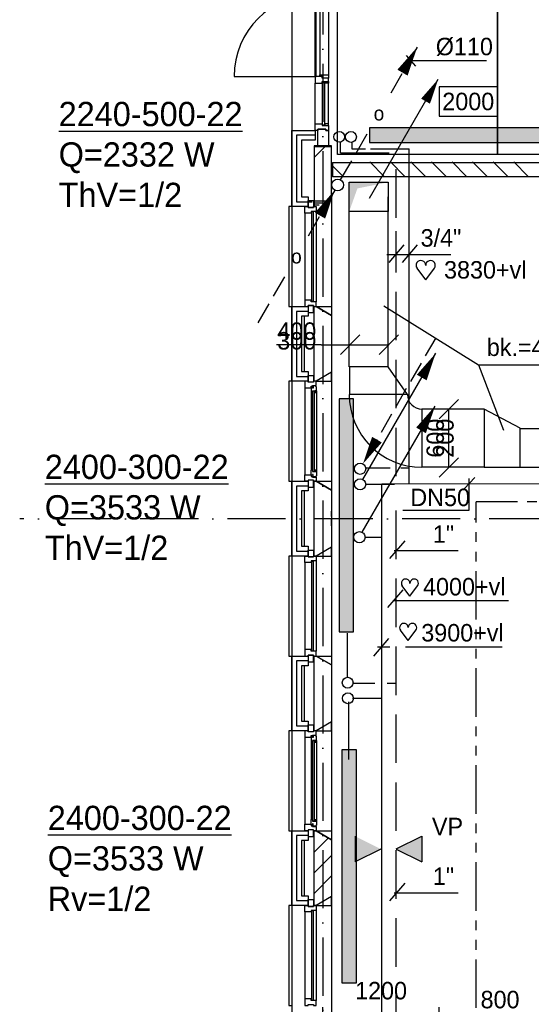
# Model space of a CAD drawing. Extents: x 25315 to 170951, y 867852 to 951952.
# Tile 61 of 119: x 114897 to 120174, y 900625 to 910768. Entities that reach past the tile are written whole.
import ezdxf
from ezdxf.enums import TextEntityAlignment as Align

# ---------------------------------------------------------------- set-up
doc = ezdxf.new("R2010")
doc.units = 0
doc.header["$LTSCALE"] = 100
for name, pattern in [('2322107', [2000, 1000, 1000]), ('2322108', [7, 5, -2]), ('2322110', [10, 5, -1, 1, -1, 1, -1]), ('CENTER4', [5, 3.125, -0.625, 0.625, -0.625]), ('DASHDOT', [9, 6, -1.5, 0, -1.5]), ('HIDDEN4', [0.9375, 0.625, -0.3125]), ('LURETOUR', [6, 4, -2])]:
    doc.linetypes.add(name, pattern=pattern)
doc.layers.get('0').update_dxf_attribs({"linetype": 'CONTINUOUS'})
doc.layers.get('DEFPOINTS').update_dxf_attribs({"linetype": 'CONTINUOUS'})
for name, color, linetype in [('AL$7----_STRAMIEN', 1, 'DASHDOT'), ('BL$4----', 7, 'CONTINUOUS'), ('BOUW', 8, 'CONTINUOUS'), ('WI561---', 1, 'CONTINUOUS'), ('WL5233--', 4, 'CONTINUOUS'), ('WL531---', 4, 'CONTINUOUS'), ('WL532---', 4, 'CONTINUOUS'), ('WL561---', 4, 'CONTINUOUS'), ('WL561---_AANVOER', 4, 'CONTINUOUS'), ('WL561---_RETOUR', 4, 'CONTINUOUS'), ('WL570---', 3, 'CONTINUOUS'), ('WL570---_HARTLIJN', 7, 'CONTINUOUS'), ('WL570---_RETOUR', 3, 'CONTINUOUS'), ('WL570---_TOEVOER', 3, 'CONTINUOUS'), ('WM570---', 1, 'CONTINUOUS')]:
    doc.layers.add(name, color=color, linetype=linetype)
doc.styles.add('BURO-018', font='BUROFONT.shx', dxfattribs={"height": 180})
doc.styles.add('BURO-025', font='BUROFONT.shx', dxfattribs={"height": 250})
doc.dimstyles.new('CEES', dxfattribs={"dimscale": 100, "dimtxt": 3, "dimasz": 3, "dimexe": 1, "dimexo": 1, "dimgap": 1.5, "dimtad": 0, "dimdec": 0, "dimzin": 0, "dimtxsty": 'BURO-018', "dimcen": -3, "dimdle": 1.25, "dimclrd": 1, "dimclre": 1, "dimclrt": 1, "dimazin": 3, "dimtfac": 0.75, "dimtdec": 0, "dimtofl": 0, "dimtmove": 0, "dimatfit": 3, "dimtvp": 1.5, "dimtolj": 1, "dimtzin": 0})

# ---------------------------------------------------------------- blocks, each defined once
blk = doc.blocks.new('2322401')
at = {"color": 0, "linetype": 'CONTINUOUS'}
for p, q in [((-0.5, 0.5, 1), (-0.5, 0.5)), ((-0.5, 0.5, 1), (-0.5, -0.5, 1)), ((0.5, 0.5, 1), (-0.5, 0.5, 1)), ((0.5, 0.5), (-0.5, 0.5)), ((-0.5, 0.5), (-0.5, -0.5)), ((0.5, 0.5, 1), (0.5, 0.5)), ((0.5, -0.5, 1), (0.5, 0.5, 1)), ((0.5, -0.5), (0.5, 0.5)), ((-0.5, -0.5, 1), (-0.5, -0.5)), ((-0.5, -0.5, 1), (0.5, -0.5, 1)), ((-0.5, -0.5), (0.5, -0.5)), ((0.5, -0.5, 1), (0.5, -0.5))]:
    blk.add_line(p, q, dxfattribs=at)
blk = doc.blocks.new('LDV1123')
at = {"color": 0, "linetype": 'CONTINUOUS'}
for p, q in [((6.75, 11.691), (5.812, 10.068)), ((5.437, 9.418), (4.5, 7.794)), ((1.562, 2.706), (2.5, 4.33)), ((0.25, 0.433), (1.187, 2.057))]:
    blk.add_line(p, q, dxfattribs=at)
blk.add_lwpolyline([(6.75, 11.691, 0, 1, 0), (5.5, 9.526, 1, 1, 0)], format="xyseb", dxfattribs=at)
blk.add_circle((0, 0), 0.5, dxfattribs=at)
at = {"color": 0, "linetype": 'CONTINUOUS', "style": 'BURO-018'}
blk.add_attdef('LD_TEXT1', text='', height=1.8, dxfattribs=at).set_placement((3.5, 6.062), align=Align.MIDDLE)
blk = doc.blocks.new('LDV4123')
at = {"color": 0, "linetype": 'CONTINUOUS'}
for p, q in [((-0.25, -0.433), (-1.187, -2.057)), ((-1.562, -2.706), (-2.5, -4.33)), ((-5.437, -9.418), (-4.5, -7.794)), ((-6.75, -11.691), (-5.812, -10.068))]:
    blk.add_line(p, q, dxfattribs=at)
blk.add_lwpolyline([(-0.25, -0.433, 0, 1, 0), (-1.5, -2.598, 1, 1, 0)], format="xyseb", dxfattribs=at)
blk.add_circle((0, 0), 0.5, dxfattribs=at)
at = {"color": 0, "linetype": 'CONTINUOUS', "style": 'BURO-018'}
blk.add_attdef('LD_TEXT1', text='', height=1.8, dxfattribs=at).set_placement((-3.5, -6.062), align=Align.MIDDLE)
blk = doc.blocks.new('LDV1107')
at = {"color": 0, "linetype": 'CONTINUOUS'}
blk.add_line((0.25, 0.433), (6.75, 11.691), dxfattribs=at)
blk.add_lwpolyline([(6.75, 11.691, 0, 1, 0), (5.5, 9.526, 1, 1, 0)], format="xyseb", dxfattribs=at)
blk.add_circle((0, 0), 0.5, dxfattribs=at)
blk = doc.blocks.new('LDV3108')
at = {"color": 0, "linetype": 'CONTINUOUS'}
for p, q in [((6.75, 11.691), (5.813, 10.068)), ((5.438, 9.418), (4.5, 7.794)), ((4.125, 7.145), (3.188, 5.521)), ((2.813, 4.871), (1.875, 3.248)), ((1.5, 2.598), (0.563, 0.974))]:
    blk.add_line(p, q, dxfattribs=at)
blk.add_lwpolyline([(0.25, 0.433, 0, 1, 0), (1.5, 2.598, 1, 1, 0)], format="xyseb", dxfattribs=at)
blk.add_circle((0, 0), 0.5, dxfattribs=at)
blk = doc.blocks.new('LU-PIJL1')
at = {"color": 0, "linetype": 'CONTINUOUS'}
blk.add_line((0, 0), (10.12, 17.54), dxfattribs=at)
blk.add_lwpolyline([(10.12, 17.54, 0, 1.5, 0), (8.25, 14.29, 1.5, 1.5, 0)], format="xyseb", dxfattribs=at)
blk = doc.blocks.new('LU-2-KIZ')
at = {"color": 0, "linetype": 'CONTINUOUS'}
for p, q in [((-0.5, 0.5), (0.5, 0.5)), ((-0.5, -0.5), (-0.5, 0.5)), ((0.5, 0.5), (0.5, -0.5)), ((0.5, -0.5), (-0.5, -0.5))]:
    blk.add_line(p, q, dxfattribs=at)
for points in [[(-0.5, 0.5), (-0.289, 0.289), (0.5, 0.5)], [(-0.5, 0.5), (-0.289, 0.289), (-0.5, -0.5)]]:
    blk.add_solid(points, dxfattribs=at)
blk = doc.blocks.new('LU-2D-K-190')
at = {"color": 0, "linetype": 'CONTINUOUS'}
for p, q in [((-0.5, 200), (0.5, 200)), ((-0.5, -200), (0.5, -200))]:
    blk.add_line(p, q, dxfattribs=at)
blk = doc.blocks.new('*D178')
at = {"color": 1, "linetype": 'BYBLOCK'}
for p, q in [((118024, 594365), (118024, 594721)), ((119224, 594365), (119224, 594721)), ((118924, 594621), (118324, 594621))]:
    blk.add_line(p, q, dxfattribs=at)
for points in [[(118324, 594671), (118324, 594571), (118024, 594621)], [(118924, 594671), (118924, 594571), (119224, 594621)]]:
    blk.add_solid(points, dxfattribs=at)
at = {"layer": 'DEFPOINTS', "color": 0, "linetype": 'BYBLOCK'}
for p in [(118024, 594621), (118024, 594265), (119224, 594265)]:
    blk.add_point(p, dxfattribs=at)
at = {"color": 1, "linetype": 'BYBLOCK', "insert": (118624, 594891), "char_height": 180, "attachment_point": 5, "style": 'BURO-018'}
blk.add_mtext('\\A1;1200', dxfattribs=at)
blk = doc.blocks.new('LU-ORND')
at = {"color": 0, "linetype": 'CONTINUOUS'}
for p, q in [((-3, 1.5), (-3, -1.5)), ((3, 1.5), (-3, 1.5)), ((3, -1.5), (3, 1.5)), ((-3, -1.5), (3, -1.5))]:
    blk.add_line(p, q, dxfattribs=at)
blk = doc.blocks.new('CVRINFO2')
at = {"color": 0, "linetype": 'CONTINUOUS', "style": 'BURO-025'}
for tag, p in [('CV_TEXT125', (0, 0)), ('CV_TEXT225', (0, -4.17)), ('CV_TEXT325', (0, -8.33)), ('CV_TEXT425', (0, -12.5))]:
    blk.add_attdef(tag, p, '', height=2.5, dxfattribs=at)
blk = doc.blocks.new('CVHATCH1')
at = {"color": 0, "linetype": 'CONTINUOUS'}
blk.add_solid([(-0.5, -0.5), (0.5, -0.5), (-0.5, 0.5), (0.5, 0.5)], dxfattribs=at)
blk = doc.blocks.new('LU-2D-K-258')
at = {"color": 0, "linetype": 'CONTINUOUS'}
for p, q in [((-0.5, 300), (0.5, 300)), ((-0.5, -300), (0.5, -300))]:
    blk.add_line(p, q, dxfattribs=at)
blk = doc.blocks.new('LU-2D-B--1-2585A')
at = {"color": 0, "linetype": 'CONTINUOUS'}
for p, q in [((-450, -300), (-450, 300)), ((-300, -450), (300, -450))]:
    blk.add_line(p, q, dxfattribs=at)
for radius in [750, 150]:
    blk.add_arc((-450, -450), radius, 0, 90, dxfattribs=at)
blk = doc.blocks.new('*U218', base_point=(119323, 134888))
at = {"layer": 'WM570---', "linetype": 'CONTINUOUS'}
for p, q in [((119422, 135287), (119223, 135088)), ((119323, 134588), (119323, 135188)), ((119422, 134687), (119223, 134488))]:
    blk.add_line(p, q, dxfattribs=at)
at = {"layer": 'WM570---', "linetype": 'CONTINUOUS', "style": 'BURO-018'}
for s, p in [('600', (119273, 134888)), ('200', (119373, 134888))]:
    blk.add_text(s, height=180, rotation=90, dxfattribs=at).set_placement(p, align=Align.CENTER)
blk = doc.blocks.new('*U219', base_point=(118296, 136521))
at = {"color": 0, "linetype": 'CONTINUOUS'}
for p, q in [((118196, 136421), (118396, 136621)), ((118596, 136421), (118796, 136621)), ((117996, 136521), (117536, 136521)), ((117996, 136521), (118296, 136521)), ((118296, 136521), (118696, 136521))]:
    blk.add_line(p, q, dxfattribs=at)
at = {"layer": 'WM570---', "linetype": 'CONTINUOUS', "style": 'BURO-018'}
for s, p in [('400', (117946, 136571)), ('300', (117946, 136471))]:
    blk.add_text(s, height=180, dxfattribs=at).set_placement(p, align=Align.RIGHT)
blk = doc.blocks.new('HART')
at = {"color": 1}
for q in [(-39.7, 52.4), (39.7, 52.4)]:
    blk.add_line((0, 0), q, dxfattribs=at)
for centre, start, end in [((-22.1, 65.7), 0, 217.1867), ((22.1, 65.7), 322.8133, 180)]:
    blk.add_arc(centre, 22.1, start, end, dxfattribs=at)

msp = doc.modelspace()

# ---------------------------------------------------------------- hatches: boundary and pattern name
at = {"layer": 'WL570---'}
h = msp.add_hatch(color=1, dxfattribs=at)
h.paths.add_polyline_path([(118356.2, 902355.4), (118621, 902224.6), (118356.2, 902224.6)])
h.paths.add_polyline_path([(118356.2, 902224.6), (118621, 902224.6), (118621, 902222), (118356.2, 902091.2)])
h = msp.add_hatch(color=1, dxfattribs=at)
h.paths.add_polyline_path([(119045.2, 902355.4), (118780.4, 902224.6), (119045.2, 902224.6)])
h.paths.add_polyline_path([(119045.2, 902224.6), (118780.4, 902224.6), (118780.4, 902222), (119045.2, 902091.2)])

# ---------------------------------------------------------------- linework, layer by layer
at = {"layer": 'AL$7----_STRAMIEN', "color": 1}
for p, q in [((118023.6, 949018.6), (118023.6, 877276.5)), ((118023.6, 949018.6), (118023.6, 877276.5)), ((123040.8, 905627.5), (114897.1, 905627.5))]:
    msp.add_line(p, q, dxfattribs=at)
at = {"layer": 'BL$4----', "color": 1, "linetype": 'HIDDEN4'}
msp.add_line((118112.4, 905554.8), (118112.4, 905704.1), dxfattribs=at)
at = {"layer": 'BOUW'}
for p, q in [((117703.6, 912737.5), (117703.6, 880107.7)), ((118173.6, 909377.5), (118173.6, 912677.5)), ((119823.6, 912677.5), (119823.6, 909377.5)), ((117943.6, 910182.4), (117943.6, 911872.9)), ((118082.6, 911855.9), (118082.6, 910199.4)), ((117953.6, 910182.4), (117953.6, 911027.6)), ((117993.6, 911027.6), (117993.6, 910182.4)), ((117108.3, 910182.4), (117955.7, 910182.4)), ((117943.6, 910182.4), (117943.6, 910115.4)), ((117973.1, 910182.4), (117943.6, 910182.4)), ((117993.6, 910182.4), (117953.6, 910182.4)), ((118015.6, 910182.4), (117973.1, 910182.4)), ((117993.6, 910199.4), (118082.6, 910199.4)), ((117993.6, 910182.4), (117993.6, 910199.4)), ((118015.6, 910165.4), (118015.6, 910182.4)), ((118015.6, 910165.4), (118015.6, 910182.4)), ((118082.6, 910165.4), (118015.6, 910165.4)), ((118044.6, 910165.4), (118015.6, 910165.4)), ((118082.6, 910165.4), (118044.6, 910165.4)), ((118082.6, 910199.4), (118082.6, 910165.4)), ((118082.6, 910132.4), (118082.6, 910165.4)), ((117943.6, 910115.4), (118015.6, 910115.4)), ((117943.6, 909694.7), (117943.6, 910115.4)), ((118015.6, 910132.4), (118082.6, 910132.4)), ((118015.6, 910115.4), (118015.6, 910132.4)), ((118015.6, 910132.4), (118044.6, 910132.4)), ((118015.6, 910115.4), (118015.6, 910132.4)), ((118019.6, 910115.4), (118015.6, 910115.4)), ((118019.6, 910128.4), (118019.6, 910115.4)), ((118040.6, 910128.4), (118019.6, 910128.4)), ((118019.6, 909681.7), (118019.6, 910128.4)), ((118019.6, 910128.4), (118040.6, 910128.4)), ((118040.6, 910115.4), (118040.6, 910128.4)), ((118040.6, 910128.4), (118040.6, 909681.7)), ((118044.6, 910115.4), (118040.6, 910115.4)), ((118044.6, 910115.4), (118044.6, 910132.4)), ((118044.6, 910132.4), (118082.6, 910132.4)), ((118044.6, 910132.4), (118044.6, 910115.4)), ((118082.6, 910115.4), (118044.6, 910115.4)), ((118082.6, 910132.4), (118082.6, 910115.4)), ((118082.6, 909694.7), (118082.6, 910115.4)), ((117943.6, 909694.7), (118015.6, 909694.7)), ((117943.6, 909627.7), (117943.6, 909694.7)), ((117973.1, 909641.7), (117973.1, 909627.7)), ((118053.1, 909641.7), (117973.1, 909641.7)), ((117973.1, 909641.6), (118053.1, 909641.6)), ((117973.1, 909467.7), (117973.1, 909641.6)), ((118015.6, 909694.7), (118015.6, 909677.7)), ((118015.6, 909694.7), (118015.6, 909677.7)), ((118019.6, 909694.7), (118015.6, 909694.7)), ((118015.6, 909677.7), (118082.6, 909677.7)), ((118015.6, 909677.7), (118044.6, 909677.7)), ((118019.6, 909681.7), (118019.6, 909694.7)), ((118040.6, 909681.7), (118019.6, 909681.7)), ((118040.6, 909681.7), (118019.6, 909681.7)), ((118040.6, 909694.7), (118040.6, 909681.7)), ((118044.6, 909694.7), (118040.6, 909694.7)), ((118044.6, 909694.7), (118044.6, 909677.7)), ((118082.6, 909694.7), (118044.6, 909694.7)), ((118044.6, 909677.7), (118044.6, 909694.7)), ((118044.6, 909677.7), (118082.6, 909677.7)), ((118053.1, 909627.7), (118053.1, 909641.7)), ((118053.1, 909641.6), (118053.1, 909627.6)), ((118082.6, 909677.7), (118082.6, 909694.7)), ((118082.6, 909677.7), (118082.6, 909627.7)), ((117703.6, 908842.7), (117703.6, 909627.7)), ((117703.6, 909627.7), (117943.6, 909627.7)), ((117753.6, 909577.7), (117753.6, 908892.7)), ((117753.6, 909577.7), (117753.6, 908892.7)), ((117753.6, 909577.7), (117753.6, 908892.7)), ((117753.6, 909577.7), (117753.6, 908892.7)), ((117913.6, 909577.7), (117753.6, 909577.7)), ((117913.6, 909577.7), (117753.6, 909577.7)), ((117943.6, 909577.7), (117753.6, 909577.7)), ((117943.6, 909577.7), (117753.6, 909577.7)), ((117973.1, 909627.7), (117943.6, 909627.7)), ((117943.6, 909627.7), (117943.6, 909527.7)), ((118082.6, 909627.7), (118053.1, 909627.7)), ((118053.1, 909627.6), (118082.6, 909627.6)), ((118082.6, 909627.6), (118082.6, 909467.7)), ((117803.6, 909527.7), (117803.6, 908942.7)), ((117943.6, 909527.7), (117803.6, 909527.7)), ((117933.6, 909467.7), (117933.6, 908842.7)), ((118113.6, 909467.7), (117933.6, 909467.7)), ((117933.6, 909347.5), (118053.8, 909467.7)), ((117933.6, 909460.6), (118113.6, 909460.6)), ((118082.6, 909467.7), (117973.1, 909467.7)), ((118113.6, 908935.1), (118113.6, 909467.7)), ((119823.6, 909377.5), (118173.6, 909377.5)), ((118113.6, 909272.5), (118233.4, 909152.7)), ((118124.1, 909297.5), (118124.1, 909147.5)), ((118124.1, 909147.5), (118124.1, 909297.5)), ((118124.1, 909297.5), (123816.5, 909297.1)), ((118507.7, 909302.7), (118657.7, 909152.7)), ((118719.8, 909302.7), (118869.8, 909152.7)), ((118931.9, 909302.7), (119081.9, 909152.7)), ((119144.1, 909302.7), (119294.1, 909152.7)), ((119356.2, 909302.7), (119506.2, 909152.7)), ((119568.3, 909302.7), (119718.3, 909152.7)), ((119780.5, 909302.7), (119930.5, 909152.7)), ((119992.6, 909302.7), (120142.6, 909152.7)), ((123816.5, 909147.5), (118124.1, 909147.5)), ((117803.6, 908942.7), (117872.6, 908942.7)), ((117872.6, 908942.7), (117872.6, 908842.7)), ((117872.6, 908842.7), (117703.6, 908842.7)), ((117753.6, 908892.7), (117913.6, 908892.7)), ((117753.6, 908892.7), (117872.6, 908892.7)), ((117753.6, 908892.7), (117872.6, 908892.7)), ((117753.6, 908892.7), (117872.6, 908892.7)), ((117933.6, 908900.6), (118053.9, 908900.6)), ((117933.6, 908880.6), (118019.3, 908880.6)), ((117933.6, 908860.6), (117984.6, 908860.6)), ((117933.6, 908842.7), (117953.6, 908842.7)), ((117703.6, 907812.7), (117872.6, 907812.7)), ((117703.6, 907042.7), (117703.6, 907812.7)), ((117753.6, 907762.7), (117753.6, 907092.7)), ((117872.6, 907762.7), (117753.6, 907762.7)), ((117872.6, 907812.7), (117872.6, 907712.7)), ((117933.6, 907042.7), (117933.6, 907812.7)), ((117933.6, 907812.7), (117953.6, 907812.7)), ((117953.6, 907812.7), (118113.6, 907720.3)), ((118113.6, 907720.3), (118113.6, 907135.1)), ((117803.6, 907712.7), (117803.6, 907142.7)), ((117872.6, 907712.7), (117803.6, 907712.7)), ((117833.6, 907142.7), (117833.6, 907712.7)), ((117933.6, 907142.7), (117933.6, 907712.7)), ((117803.6, 907142.7), (117872.6, 907142.7)), ((117872.6, 907142.7), (117872.6, 907042.7)), ((118113.6, 907135.1), (117953.6, 907042.7)), ((117872.6, 907042.7), (117703.6, 907042.7)), ((117753.6, 907092.7), (117872.6, 907092.7)), ((117953.6, 907042.7), (117933.6, 907042.7)), ((118113.6, 906999.2), (118113.6, 906413.9)), ((117703.6, 905242.7), (117703.6, 906012.7)), ((117703.6, 906012.7), (117872.6, 906012.7)), ((117872.6, 906012.7), (117872.6, 905912.7)), ((117933.6, 905242.7), (117933.6, 906012.7)), ((117933.6, 906012.7), (117953.6, 906012.7)), ((117953.6, 906012.7), (118113.6, 905920.3)), ((117753.6, 905962.7), (117753.6, 905292.7)), ((117753.6, 905962.7), (117753.6, 905292.7)), ((117872.6, 905962.7), (117753.6, 905962.7)), ((117872.6, 905962.7), (117753.6, 905962.7)), ((117803.6, 905912.7), (117803.6, 905342.7)), ((117872.6, 905912.7), (117803.6, 905912.7)), ((117833.6, 905342.7), (117833.6, 905912.7)), ((117933.6, 905342.7), (117933.6, 905912.7)), ((118113.6, 905920.3), (118113.6, 905335.1)), ((118113.6, 905920.3), (118113.6, 905335.1)), ((117753.6, 905292.7), (117872.6, 905292.7)), ((117753.6, 905292.7), (117872.6, 905292.7)), ((117803.6, 905342.7), (117872.6, 905342.7)), ((117872.6, 905342.7), (117872.6, 905242.7)), ((118113.6, 905335.1), (117953.6, 905242.7)), ((117872.6, 905242.7), (117703.6, 905242.7)), ((117953.6, 905242.7), (117933.6, 905242.7)), ((117703.6, 904212.7), (117872.6, 904212.7)), ((117703.6, 903442.7), (117703.6, 904212.7)), ((117872.6, 904212.7), (117872.6, 904112.7)), ((117933.6, 903442.7), (117933.6, 904212.7)), ((117933.6, 904212.7), (117953.6, 904212.7)), ((117953.6, 904212.7), (118113.6, 904120.3)), ((117753.6, 904162.7), (117753.6, 903492.7)), ((117872.6, 904162.7), (117753.6, 904162.7)), ((117753.6, 904162.7), (117753.6, 903492.7)), ((117872.6, 904162.7), (117753.6, 904162.7)), ((117803.6, 904112.7), (117803.6, 903542.7)), ((117872.6, 904112.7), (117803.6, 904112.7)), ((117833.6, 903542.7), (117833.6, 904112.7)), ((117933.6, 903542.7), (117933.6, 904112.7)), ((118113.6, 904120.3), (118113.6, 903535.1)), ((117753.6, 903492.7), (117872.6, 903492.7)), ((117753.6, 903492.7), (117872.6, 903492.7)), ((117803.6, 903542.7), (117872.6, 903542.7)), ((117872.6, 903542.7), (117872.6, 903442.7)), ((118113.6, 903535.1), (117953.6, 903442.7)), ((117872.6, 903442.7), (117703.6, 903442.7)), ((117953.6, 903442.7), (117933.6, 903442.7)), ((117703.6, 901642.7), (117703.6, 902412.7)), ((117703.6, 902412.7), (117872.6, 902412.7)), ((117753.6, 902362.7), (117753.6, 901692.7)), ((117753.6, 902362.7), (117753.6, 901692.7)), ((117872.6, 902362.7), (117753.6, 902362.7)), ((117872.6, 902362.7), (117753.6, 902362.7)), ((117872.6, 902412.7), (117872.6, 902312.7)), ((117933.6, 901642.7), (117933.6, 902412.7)), ((117933.6, 902403.6), (117942.7, 902412.7)), ((117933.6, 902412.7), (117953.6, 902412.7)), ((117933.6, 902191.5), (118081.2, 902339)), ((117953.6, 902412.7), (118113.6, 902320.3)), ((117803.6, 902312.7), (117803.6, 901742.7)), ((117872.6, 902312.7), (117803.6, 902312.7)), ((117833.6, 901742.7), (117833.6, 902312.7)), ((117933.6, 901742.7), (117933.6, 902312.7)), ((118113.6, 902320.3), (118113.6, 901735.1)), ((117933.6, 901979.3), (118113.6, 902159.3)), ((117933.6, 901767.2), (118113.6, 901947.2)), ((117803.6, 901742.7), (117872.6, 901742.7)), ((117872.6, 901742.7), (117872.6, 901642.7)), ((118113.6, 901735.1), (117953.6, 901642.7)), ((117872.6, 901642.7), (117703.6, 901642.7)), ((117753.6, 901692.7), (117872.6, 901692.7)), ((117753.6, 901692.7), (117872.6, 901692.7)), ((117953.6, 901642.7), (117933.6, 901642.7))]:
    msp.add_line(p, q, dxfattribs=at)
for points in [[(119823.6, 910927.5), (123423.6, 910927.5), (123423.6, 909377.5), (119823.6, 909377.5)], [(117953.6, 908792.7), (117953.6, 908792.7), (117902.6, 908792.7), (117902.6, 908775.7), (117839.6, 908775.7), (117839.6, 908775.7), (117839.6, 908775.7), (117839.6, 908775.7), (117839.6, 908775.7), (117839.6, 908842.7), (117872.6, 908842.7), (117872.6, 908832.7), (117928.6, 908832.7), (117928.6, 908842.7), (117928.6, 908842.7), (117953.6, 908842.7)], [(117928.6, 908832.7), (117872.6, 908832.7), (117872.6, 908903.7), (117928.6, 908903.7)], [(117927.6, 908787.7), (117906.6, 908787.7), (117906.6, 907867.7), (117927.6, 907867.7)], [(117953.6, 907862.7), (117953.6, 907862.7), (117902.6, 907862.7), (117902.6, 907879.7), (117839.6, 907879.7), (117839.6, 907879.7), (117839.6, 907879.7), (117839.6, 907879.7), (117839.6, 907879.7), (117839.6, 907812.7), (117872.6, 907812.7), (117872.6, 907822.7), (117928.6, 907822.7), (117928.6, 907812.7), (117928.6, 907812.7), (117953.6, 907812.7)], [(117928.6, 907822.7), (117872.6, 907822.7), (117872.6, 907751.7), (117928.6, 907751.7)], [(117953.6, 907812.7), (118113.6, 907812.7), (118113.6, 907720.3)], [(117953.6, 907042.7), (118113.6, 907042.7), (118113.6, 907135.1)], [(117953.6, 907042.7), (117928.6, 907042.7), (117928.6, 907032.7), (117872.6, 907032.7), (117872.6, 907042.7), (117839.6, 907042.7), (117839.6, 906975.7), (117902.6, 906975.7), (117902.6, 906992.7), (117917.6, 906992.7), (117917.6, 906998.7), (117953.6, 906998.7)], [(117928.6, 907032.7), (117872.6, 907032.7), (117872.6, 907103.7), (117928.6, 907103.7)], [(117956.6, 906986), (117952.4, 906988.4), (117952.4, 906995.5), (117922.6, 906995.5), (117922.6, 906973), (117917.6, 906973), (117917.6, 906981), (117902.6, 906981), (117902.6, 906975.7), (117902.6, 906928.6), (117915.6, 906926.5), (117915.6, 906943.5), (117956.6, 906943.5)], [(117938.6, 906941.5), (117917.6, 906941.5), (117917.6, 906113.9), (117938.6, 906113.9)], [(117954.3, 906943.5), (117940.8, 906943.5), (117940.8, 906926.5), (117954.3, 906926.5)], [(117956.6, 906069.4), (117952.4, 906066.9), (117952.4, 906059.9), (117922.6, 906059.9), (117922.6, 906082.4), (117917.6, 906082.4), (117917.6, 906074.4), (117902.6, 906074.4), (117902.6, 906079.7), (117902.6, 906126.8), (117915.6, 906128.9), (117915.6, 906111.9), (117956.6, 906111.9)], [(117954.3, 906111.9), (117940.8, 906111.9), (117940.8, 906128.9), (117954.3, 906128.9)], [(117953.6, 906012.7), (117928.6, 906012.7), (117928.6, 906022.7), (117872.6, 906022.7), (117872.6, 906012.7), (117839.6, 906012.7), (117839.6, 906079.7), (117902.6, 906079.7), (117902.6, 906062.7), (117917.6, 906062.7), (117917.6, 906056.7), (117953.6, 906056.7)], [(117928.6, 906022.7), (117872.6, 906022.7), (117872.6, 905951.7), (117928.6, 905951.7)], [(117953.6, 906012.7), (118113.6, 906012.7), (118113.6, 905920.3)], [(117928.6, 905232.7), (117872.6, 905232.7), (117872.6, 905303.7), (117928.6, 905303.7)], [(117953.6, 905242.7), (118113.6, 905242.7), (118113.6, 905335.1)], [(117953.6, 905192.7), (117953.6, 905192.7), (117902.6, 905192.7), (117902.6, 905175.7), (117839.6, 905175.7), (117839.6, 905175.7), (117839.6, 905175.7), (117839.6, 905175.7), (117839.6, 905175.7), (117839.6, 905242.7), (117872.6, 905242.7), (117872.6, 905232.7), (117928.6, 905232.7), (117928.6, 905242.7), (117928.6, 905242.7), (117953.6, 905242.7)], [(117927.6, 905187.7), (117906.6, 905187.7), (117906.6, 904267.7), (117927.6, 904267.7)], [(117953.6, 904262.7), (117953.6, 904262.7), (117902.6, 904262.7), (117902.6, 904279.7), (117839.6, 904279.7), (117839.6, 904279.7), (117839.6, 904279.7), (117839.6, 904279.7), (117839.6, 904279.7), (117839.6, 904212.7), (117872.6, 904212.7), (117872.6, 904222.7), (117928.6, 904222.7), (117928.6, 904212.7), (117928.6, 904212.7), (117953.6, 904212.7)], [(117928.6, 904222.7), (117872.6, 904222.7), (117872.6, 904151.7), (117928.6, 904151.7)], [(117953.6, 904212.7), (118113.6, 904212.7), (118113.6, 904120.3)], [(117928.6, 903432.7), (117872.6, 903432.7), (117872.6, 903503.7), (117928.6, 903503.7)], [(117953.6, 903442.7), (118113.6, 903442.7), (118113.6, 903535.1)], [(117953.6, 903442.7), (117928.6, 903442.7), (117928.6, 903432.7), (117872.6, 903432.7), (117872.6, 903442.7), (117839.6, 903442.7), (117839.6, 903375.7), (117902.6, 903375.7), (117902.6, 903392.7), (117917.6, 903392.7), (117917.6, 903398.7), (117953.6, 903398.7)], [(117956.6, 903386), (117952.4, 903388.4), (117952.4, 903395.5), (117922.6, 903395.5), (117922.6, 903373), (117917.6, 903373), (117917.6, 903381), (117902.6, 903381), (117902.6, 903375.7), (117902.6, 903328.6), (117915.6, 903326.5), (117915.6, 903343.5), (117956.6, 903343.5)], [(117938.6, 903341.5), (117917.6, 903341.5), (117917.6, 902513.9), (117938.6, 902513.9)], [(117954.3, 903343.5), (117940.8, 903343.5), (117940.8, 903326.5), (117954.3, 903326.5)], [(117953.6, 902412.7), (117928.6, 902412.7), (117928.6, 902422.7), (117872.6, 902422.7), (117872.6, 902412.7), (117839.6, 902412.7), (117839.6, 902479.7), (117902.6, 902479.7), (117902.6, 902462.7), (117917.6, 902462.7), (117917.6, 902456.7), (117953.6, 902456.7)], [(117956.6, 902469.4), (117952.4, 902466.9), (117952.4, 902459.9), (117922.6, 902459.9), (117922.6, 902482.4), (117917.6, 902482.4), (117917.6, 902474.4), (117902.6, 902474.4), (117902.6, 902479.7), (117902.6, 902526.8), (117915.6, 902528.9), (117915.6, 902511.9), (117956.6, 902511.9)], [(117954.3, 902511.9), (117940.8, 902511.9), (117940.8, 902528.9), (117954.3, 902528.9)], [(117928.6, 902422.7), (117872.6, 902422.7), (117872.6, 902351.7), (117928.6, 902351.7)], [(117953.6, 902412.7), (118113.6, 902412.7), (118113.6, 902320.3)], [(117953.6, 901642.7), (118113.6, 901642.7), (118113.6, 901735.1)], [(117953.6, 901592.7), (117953.6, 901592.7), (117902.6, 901592.7), (117902.6, 901575.7), (117839.6, 901575.7), (117839.6, 901575.7), (117839.6, 901575.7), (117839.6, 901575.7), (117839.6, 901575.7), (117839.6, 901642.7), (117872.6, 901642.7), (117872.6, 901632.7), (117928.6, 901632.7), (117928.6, 901642.7), (117928.6, 901642.7), (117953.6, 901642.7)], [(117928.6, 901632.7), (117872.6, 901632.7), (117872.6, 901703.7), (117928.6, 901703.7)], [(117927.6, 901587.7), (117906.6, 901587.7), (117906.6, 900667.7), (117927.6, 900667.7)], [(117953.6, 900662.7), (117953.6, 900662.7), (117902.6, 900662.7), (117902.6, 900679.7), (117839.6, 900679.7), (117839.6, 900679.7), (117839.6, 900679.7), (117839.6, 900679.7), (117839.6, 900679.7), (117839.6, 900612.7), (117872.6, 900612.7), (117872.6, 900622.7), (117928.6, 900622.7), (117928.6, 900612.7), (117928.6, 900612.7), (117953.6, 900612.7)]]:
    msp.add_lwpolyline(points, close=True, dxfattribs=at)
for points in [[(118113.6, 908935.1), (118113.6, 907720.3)], [(117703.6, 908842.7), (117673.6, 908842.7), (117673.6, 907812.7), (117703.6, 907812.7)], [(117839.6, 908775.7), (117839.6, 907879.7)], [(117953.6, 908792.7), (117953.6, 907862.7)], [(118113.6, 907135.1), (118113.6, 905920.3)], [(117703.6, 907042.7), (117673.6, 907042.7), (117673.6, 906012.7), (117703.6, 906012.7)], [(117839.6, 906975.7), (117839.6, 906079.7)], [(117902.6, 906928.6), (117902.6, 906126.8)], [(117956.6, 906943.5), (117956.6, 906111.9)], [(118113.6, 905335.1), (118113.6, 904120.3)], [(117703.6, 905242.7), (117673.6, 905242.7), (117673.6, 904212.7), (117703.6, 904212.7)], [(117953.6, 905192.7), (117953.6, 904262.7)], [(117839.6, 905175.7), (117839.6, 904279.7)], [(118113.6, 903535.1), (118113.6, 902320.3)], [(117703.6, 903442.7), (117673.6, 903442.7), (117673.6, 902412.7), (117703.6, 902412.7)], [(117839.6, 903375.7), (117839.6, 902479.7)], [(117902.6, 903328.6), (117902.6, 902526.8)], [(117956.6, 903343.5), (117956.6, 902511.9)], [(118113.6, 901735.1), (118113.6, 900520.3)], [(117703.6, 901642.7), (117673.6, 901642.7), (117673.6, 900612.7), (117703.6, 900612.7)], [(117839.6, 901575.7), (117839.6, 900679.7)], [(117953.6, 901592.7), (117953.6, 900662.7)]]:
    msp.add_lwpolyline(points, dxfattribs=at)
msp.add_arc((117953.6, 910182.4), 845.3, 90, 180, dxfattribs=at)
at = {"layer": 'DEFPOINTS', "color": 0, "linetype": 'BYBLOCK'}
msp.add_point((118023.6, 905627.1), dxfattribs=at)
at = {"layer": 'WL532---', "linetype": '2322110'}
for p in [(119603.9, 895587.3), (126031.3, 905800.5)]:
    msp.add_line(p, (119603.9, 905800.5), dxfattribs=at)
at = {"layer": 'WL561---', "color": 1}
for p, q in [((118706.2, 908267.1), (118862.5, 908449.3)), ((118843.6, 908267.1), (118999.8, 908449.3)), ((118715.7, 905216.6), (118871.9, 905398.8)), ((118695, 904713.5), (118851.3, 904895.7)), ((118547.9, 904210.7), (118704.2, 904392.9)), ((118715.7, 901691.7), (118871.9, 901873.9))]:
    msp.add_line(p, q, dxfattribs=at)
at = {"layer": 'WL561---'}
for p, q in [((118277.8, 903989.7), (118277.8, 904447.5)), ((118288.2, 903740), (118288.2, 903146.9))]:
    msp.add_line(p, q, dxfattribs=at)
at = {"layer": 'WL561---', "color": 1}
for centre in [(118192.7, 909561.1), (118313.6, 909559.6), (118279.8, 903937.5), (118282.5, 903776.9)]:
    msp.add_circle(centre, 55.7, dxfattribs=at)
at = {"layer": 'WL561---_AANVOER', "linetype": '2322107'}
for p, q in [((118322.1, 909507.4), (118322.1, 909436.4)), ((118914.7, 905986), (118914.7, 909436.4)), ((118471.5, 905983.2), (118762.1, 905983.2)), ((122340.8, 905987.9, 0), (118630.4, 905982.1)), ((118630.4, 895260.9), (118630.4, 905982.1)), ((118464.2, 905438.6), (118630.4, 905438.6)), ((118329.7, 903779.9), (118624.5, 903779.9))]:
    msp.add_line(p, q, dxfattribs=at)
at = {"layer": 'WL561---_RETOUR', "linetype": '2322108'}
for p, q in [((118206.4, 909394.6), (118206.4, 909509)), ((118206.4, 909394.6), (118780.4, 909394.6)), ((118322.1, 909436.4), (118464.9, 909436.4)), ((118514.1, 909436.4), (118914.7, 909436.4)), ((118780.4, 908727.8), (118780.4, 909391.9)), ((118780.4, 906064.7), (118780.4, 908589.6)), ((118474.6, 906150.1), (118718.2, 906150.1)), ((118828, 906150.1), (118912.1, 906150.1)), ((118780.4, 895410.9), (118780.4, 905903.8)), ((118329.7, 903932), (118558.9, 903932)), ((118686, 903932), (118780.4, 903932))]:
    msp.add_line(p, q, dxfattribs=at)
at = {"layer": 'WL570---', "color": 1}
for p, q in [((118685, 908349.2), (119343, 908349.2)), ((118850, 905714.2), (119533.4, 905714.2)), ((118760.5, 905298.6), (119418.6, 905298.6)), ((119938.2, 904781.9), (118748.6, 904781.9)), ((118715.6, 904302.9), (118588.8, 904302.9)), ((119874.2, 904302.9), (118874.5, 904302.9)), ((118356.2, 902355.4), (118356.2, 902091.2)), ((118780.4, 902224.6), (119045.2, 902355.4)), ((119045.2, 902355.4), (119045.2, 902091.2)), ((118621, 902222), (118356.2, 902091.2)), ((118780.4, 902222), (119045.2, 902091.2)), ((118760.5, 901773.7), (119418.6, 901773.7))]:
    msp.add_line(p, q, dxfattribs=at)
at = {"layer": 'WL570---'}
for p, q in [((118299.5, 907198), (118299.5, 906905)), ((118695.9, 907192.2), (118299.5, 907192.2)), ((118896.3, 906906.4), (118695.9, 907192.2)), ((120058.1, 906558.8), (119688.8, 906756.4)), ((119688.8, 906756.4), (119688.8, 906159.2)), ((120058.1, 906156.4), (120058.1, 906558.8)), ((119688.8, 906156.4), (120058.1, 906156.4))]:
    msp.add_line(p, q, dxfattribs=at)
at = {"layer": 'WL570---_HARTLIJN', "color": 1, "linetype": 'CONTINUOUS'}
for p, q in [((118881.5, 910400.6), (118980.7, 910289)), ((119710, 910343), (118916.6, 910343))]:
    msp.add_line(p, q, dxfattribs=at)
at = {"layer": 'WM570---'}
for p, q in [((118651.6, 907821.8), (119629.6, 907212.8)), ((119629.6, 907212.8), (121136.7, 907212.8)), ((119629.6, 907212.8), (119886.1, 906539.8)), ((119486.2, 905937.6), (119590.1, 906050.8)), ((119533.4, 905714.2), (119533.4, 906041.4))]:
    msp.add_line(p, q, dxfattribs=at)

# ---------------------------------------------------------------- block references
at = {"layer": 'WI561---'}
ref = msp.add_blockref('CVRINFO2', (115299.5, 909671.1), dxfattribs=dict(at, xscale=100, yscale=100, zscale=100))
ref.add_attrib('CV_TEXT125', '%%u2240-500-22', (115299.5, 909671.1), dxfattribs={"layer": '0', "color": 2, "linetype": 'CONTINUOUS', "height": 250, "style": 'BURO-025'})
ref.add_attrib('CV_TEXT225', 'Q=2332 W', (115299.5, 909254.5), dxfattribs={"layer": '0', "color": 2, "linetype": 'CONTINUOUS', "height": 250, "style": 'BURO-025'})
ref.add_attrib('CV_TEXT325', 'ThV=1/2', (115299.5, 908837.8), dxfattribs={"layer": '0', "color": 2, "linetype": 'CONTINUOUS', "height": 250, "style": 'BURO-025'})
ref = msp.add_blockref('CVRINFO2', (115156.2, 906036.1), dxfattribs=dict(at, xscale=100, yscale=100, zscale=100))
ref.add_attrib('CV_TEXT125', '%%u2400-300-22', (115156.2, 906036.1), dxfattribs={"layer": '0', "color": 2, "linetype": 'CONTINUOUS', "height": 250, "style": 'BURO-025'})
ref.add_attrib('CV_TEXT225', 'Q=3533 W', (115156.2, 905619.5), dxfattribs={"layer": '0', "color": 2, "linetype": 'CONTINUOUS', "height": 250, "style": 'BURO-025'})
ref.add_attrib('CV_TEXT325', 'ThV=1/2', (115156.2, 905202.8), dxfattribs={"layer": '0', "color": 2, "linetype": 'CONTINUOUS', "height": 250, "style": 'BURO-025'})
ref = msp.add_blockref('CVRINFO2', (115186.8, 902419.9), dxfattribs=dict(at, xscale=100, yscale=100, zscale=100))
ref.add_attrib('CV_TEXT125', '%%u2400-300-22', (115186.8, 902419.9), dxfattribs={"layer": '0', "color": 2, "linetype": 'CONTINUOUS', "height": 250, "style": 'BURO-025'})
ref.add_attrib('CV_TEXT225', 'Q=3533 W', (115186.8, 902003.3), dxfattribs={"layer": '0', "color": 2, "linetype": 'CONTINUOUS', "height": 250, "style": 'BURO-025'})
ref.add_attrib('CV_TEXT325', 'Rv=1/2', (115186.8, 901586.6), dxfattribs={"layer": '0', "color": 2, "linetype": 'CONTINUOUS', "height": 250, "style": 'BURO-025'})
at = {"layer": 'WL5233--', "color": 2}
ref = msp.add_blockref('LDV1123', (118176.9, 909065), dxfattribs=dict(at, xscale=121.5, yscale=121.5, zscale=121.5))
ref.add_attrib('LD_TEXT1', 'o', dxfattribs={"layer": '0', "color": 1, "linetype": 'CONTINUOUS', "height": 145.8, "style": 'BURO-018'}).set_placement((118602.1, 909801.6), align=Align.MIDDLE)
ref = msp.add_blockref('LDV4123', (118176.9, 909065), dxfattribs=dict(at, xscale=121.5, yscale=121.5, zscale=121.5))
ref.add_attrib('LD_TEXT1', 'o', dxfattribs={"layer": '0', "color": 1, "linetype": 'CONTINUOUS', "height": 145.8, "style": 'BURO-018'}).set_placement((117751.6, 908328.5), align=Align.MIDDLE)
at = {"layer": 'WL561---', "yscale": 150}
for name, p, xscale, zscale, rotation in [('2322401', (119625.4, 909577.5, 120), 2240, 400, 180), ('CVHATCH1', (119625.4, 909577.5, 120), 2240, 2240, 180), ('2322401', (118265.4, 905661.1, 120), 2400, 300, 89.99999999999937), ('CVHATCH1', (118265.4, 905661.1, 120), 2400, 2400, 89.99999999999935), ('2322401', (118296, 902044.9, 120), 2400, 300, 89.99999999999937), ('CVHATCH1', (118296, 902044.9, 120), 2400, 2400, 89.99999999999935)]:
    msp.add_blockref(name, p, dxfattribs=dict(at, xscale=xscale, zscale=zscale, rotation=rotation))
at = {"layer": 'WL561---_AANVOER', "color": 2, "xscale": 115.5, "yscale": 115.5, "zscale": 115.5}
for p in [(118408.1, 905981.5), (118400.8, 905436.9)]:
    msp.add_blockref('LDV1107', p, dxfattribs=at)
at = {"layer": 'WL561---_RETOUR', "color": 2, "xscale": 115.5, "yscale": 115.5, "zscale": 115.5}
msp.add_blockref('LDV3108', (118408.1, 906141.6), dxfattribs=at)
at = {"layer": 'WL570---', "color": 1, "xscale": 2, "yscale": 2, "zscale": 2}
for p in [(118921.8, 904829.8), (118903.6, 904373.3)]:
    msp.add_blockref('HART', p, dxfattribs=at)
at = {"layer": 'WL570---_RETOUR', "linetype": 'LURETOUR', "xscale": 400, "yscale": 300}
msp.add_blockref('LU-2-KIZ', (118495.9, 908942.7), dxfattribs=at)
at = {"layer": 'WL570---_RETOUR', "linetype": 'LURETOUR'}
for name, p, xscale, rotation in [('LU-2D-K-190', (118495.9, 908067.7), 1750.091113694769, 90), ('LU-2D-K-258', (119367.4, 906456.4), 642.8950746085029, 180)]:
    msp.add_blockref(name, p, dxfattribs=dict(at, xscale=xscale, rotation=rotation))
at = {"layer": 'WL570---_RETOUR', "linetype": 'LURETOUR', "rotation": 180}
msp.add_blockref('LU-2D-B--1-2585A', (118595.9, 906456.4), dxfattribs=at)
at = {"layer": 'WL570---_RETOUR', "linetype": 'LURETOUR', "xscale": 2086.251312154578}
msp.add_blockref('LU-2D-K-190', (121101.3, 906356.4), dxfattribs=at)
at = {"layer": 'WL570---_TOEVOER', "xscale": 70, "yscale": 70, "zscale": 70}
msp.add_blockref('LU-PIJL1', (118505.4, 908928), dxfattribs=at)
at = {"layer": 'WM570---'}
ref = msp.add_blockref('LU-ORND', (119523.2, 909925.5), dxfattribs=dict(at, xscale=100, yscale=100, zscale=100))
ref.add_attrib('LU_TEXT1', '2000', dxfattribs={"layer": '0', "color": 1, "linetype": 'CONTINUOUS', "height": 180, "style": 'BURO-018'}).set_placement((119523.2, 909925.5), align=Align.MIDDLE)
at = {"layer": 'WM570---', "xscale": 2.25, "yscale": 2.25, "zscale": 2.25}
msp.add_blockref('HART', (119084.2, 908088.7), dxfattribs=at)
at = {"layer": 'WM570---'}
for name, p in [('*U219', (118305.4, 907419.9)), ('*U218', (119322.7, 906456.4))]:
    msp.add_blockref(name, p, dxfattribs=at)

# ---------------------------------------------------------------- texts
at = {"color": 1, "linetype": 'BYBLOCK', "insert": (119851.1, 900672.1), "char_height": 180, "attachment_point": 5, "style": 'BURO-018'}
msp.add_mtext('\\A1;800', dxfattribs=at)
at = {"layer": 'WL561---', "color": 1, "style": 'BURO-018'}
for s, p in [('3/4"', (119031.9, 908430)), ('DN50', (118925.6, 905757)), ('1"', (119158.3, 905379.4)), ('1"', (119158.3, 901854.5))]:
    msp.add_text(s, height=180, dxfattribs=at).set_placement(p)
at = {"layer": 'WL570---', "color": 1, "style": 'BURO-018'}
for s, p in [('4000+vl', (119056.9, 904836.6)), ('3900+vl', (119038.7, 904362.4)), ('VP', (119148.8, 902366.3))]:
    msp.add_text(s, height=180, dxfattribs=at).set_placement(p)
at = {"layer": 'WL570---_HARTLIJN', "color": 1, "linetype": 'CENTER4', "style": 'BURO-018'}
msp.add_text('%%c110', height=180, dxfattribs=at).set_placement((119188.6, 910401.4))
at = {"layer": 'WM570---', "color": 1, "style": 'BURO-018'}
for s, p in [('3830+vl', (119273.6, 908100.9)), ('bk.=4080+vl', (119715.1, 907303.5))]:
    msp.add_text(s, height=180, dxfattribs=at).set_placement(p)

# ---------------------------------------------------------------- dimensions: what is measured, and where the dimension line sits
at = {"layer": 'WL531---', "color": 1}
dim = msp.add_linear_dim(base=(118023.6, 900493.8), p1=(119223.6, 900138.1), p2=(118023.6, 900138.1), dimstyle='CEES', dxfattribs=at)
dim.commit()
dim.dimension.update_dxf_attribs({"geometry": '*D178', "text_midpoint": (118623.6, 900763.9), "insert": (0, 305873.1)})

doc.saveas('drawing.dxf')
